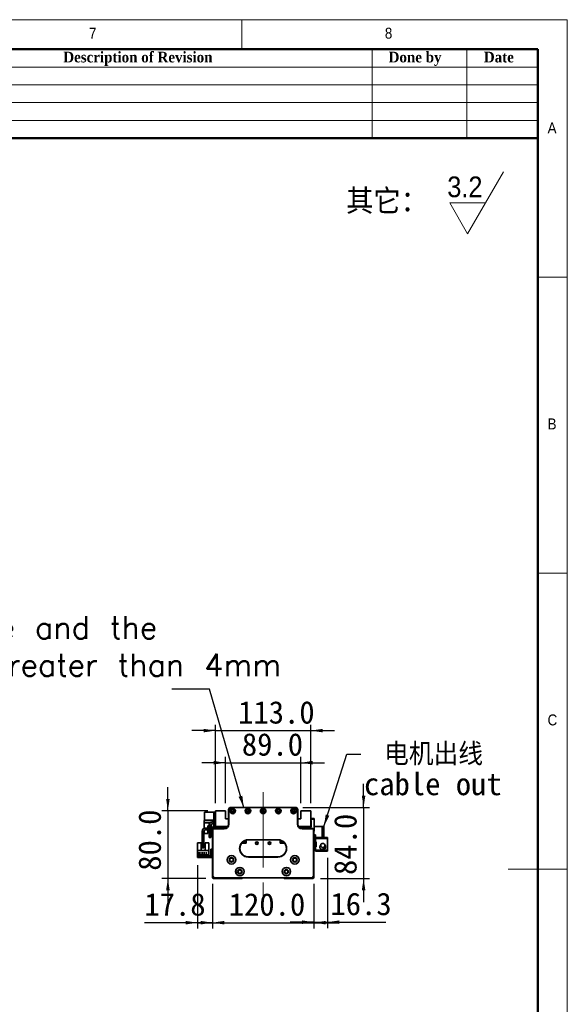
# Model space of a CAD drawing. Header units: millimetres. Extents: x 35 to 2905, y 35 to 2044.
# Tile 13 of 13: x 2257 to 2905, y 880 to 2044. Entities that reach past the tile are written whole.
import ezdxf

# ---------------------------------------------------------------- set-up
doc = ezdxf.new("R2010")
doc.units = ezdxf.units.MM
doc.header["$LTSCALE"] = 7
doc.linetypes.add('CENTERX2', pattern=[20.32, 12.7, -2.54, 2.54, -2.54])
doc.layers.add('黑色实线', color=7, linetype='Continuous')
doc.styles.add('SLDTEXTSTYLE0', font='Gothic.ttf', dxfattribs={"width": 0.913, "bigfont": 'bigfont'})
doc.styles.add('SLDTEXTSTYLE1', font='Gothic.ttf', dxfattribs={"width": 0.913})
doc.styles.add('SLDTEXTSTYLE2', font='timesbd.ttf', dxfattribs={"width": 0.933})
doc.styles.add('SLDTEXTSTYLE8', font='txt')
doc.styles.add('SLDTEXTSTYLE9', font='txt', dxfattribs={"bigfont": 'bigfont'})
doc.dimstyles.new('SLDDIMSTYLE0', dxfattribs={"dimtxt": 26.6, "dimasz": 14, "dimexe": 0, "dimexo": 0.0625, "dimgap": 6.65, "dimtad": 2, "dimdec": 1, "dimrnd": 1e-09, "dimzin": 4, "dimdsep": 46, "dimtxsty": 'SLDTEXTSTYLE8', "dimsah": 1, "dimcen": 0.09, "dimadec": 0, "dimazin": 1, "dimtfac": 1, "dimtdec": 1, "dimtmove": 0, "dimatfit": 0, "dimfxl": 0, "dimfrac": 2, "dimtolj": 1, "dimtzin": 12, "dimarcsym": 0})
doc.dimstyles.new('SLDDIMSTYLE1', dxfattribs={"dimtxt": 26.6, "dimasz": 14, "dimexe": 0, "dimexo": 0.0625, "dimgap": 6.65, "dimtad": 2, "dimdec": 1, "dimrnd": 1e-09, "dimzin": 12, "dimdsep": 46, "dimtxsty": 'SLDTEXTSTYLE8', "dimsah": 1, "dimcen": 0.09, "dimadec": 0, "dimazin": 3, "dimtfac": 1, "dimtdec": 1, "dimtmove": 0, "dimatfit": 0, "dimfxl": 0, "dimfrac": 2, "dimtolj": 1, "dimtzin": 12, "dimarcsym": 0})
doc.dimstyles.new('SLDDIMSTYLE2', dxfattribs={"dimtxt": 0.18, "dimasz": 14, "dimexe": 0, "dimexo": 0.0625, "dimgap": 0, "dimtad": 0, "dimtih": 1, "dimtoh": 1, "dimdec": 0, "dimrnd": 1e-09, "dimzin": 0, "dimdsep": 46, "dimtxsty": 'Standard', "dimsah": 1, "dimcen": 0.09, "dimadec": 0, "dimazin": 0, "dimtfac": 14, "dimtdec": 0, "dimtofl": 0, "dimtmove": 0, "dimatfit": 3, "dimfxl": 0, "dimfrac": 2, "dimtolj": 1, "dimtzin": 0, "dimarcsym": 0})

# ---------------------------------------------------------------- blocks, each defined once
blk = doc.blocks.new('SW_SFSYMBOL_0')
at = {"color": 0, "linetype": 'Continuous', "lineweight": 18}
for p, q in [((24, -36.7), (66.5, 36.8)), ((24, -36.7), (2.8, 0)), ((45.3, 0), (2.8, 0))]:
    blk.add_line(p, q, dxfattribs=at)
at = {"color": 0, "linetype": 'Continuous', "lineweight": 18, "insert": (0, 31.3), "char_height": 24.5, "attachment_point": 1, "style": 'SLDTEXTSTYLE1'}
blk.add_mtext('3.2', dxfattribs=at)
blk = doc.blocks.new('_D')
at = {"layer": '黑色实线'}
for p, q in [((2485.2, 1022.2), (2485.2, 969.3)), ((2605.2, 1022.2), (2605.2, 969.3)), ((2485.2, 976.3), (2457.2, 976.3)), ((2485.2, 976.3), (2605.2, 976.3)), ((2605.2, 976.3), (2633.2, 976.3))]:
    blk.add_line(p, q, dxfattribs=at)
for points in [[(2485.2, 976.3), (2471.2, 978.4), (2471.2, 974.2)], [(2605.2, 976.3), (2619.2, 974.2), (2619.2, 978.4)]]:
    blk.add_solid(points, dxfattribs=at)
at = {"layer": '黑色实线', "insert": (2504.5, 1011.2), "char_height": 26.6, "attachment_point": 1, "style": 'SLDTEXTSTYLE8'}
blk.add_mtext('120.0', dxfattribs=at)
blk = doc.blocks.new('_D_1')
at = {"layer": '黑色实线'}
for p, q in [((2467.4, 1044.4), (2467.4, 969.3)), ((2485.2, 1022.2), (2485.2, 969.3)), ((2467.4, 976.3), (2404.7, 976.3)), ((2467.4, 976.3), (2485.2, 976.3)), ((2485.2, 976.3), (2513.2, 976.3))]:
    blk.add_line(p, q, dxfattribs=at)
for points in [[(2467.4, 976.3), (2453.4, 978.4), (2453.4, 974.2)], [(2485.2, 976.3), (2499.2, 974.2), (2499.2, 978.4)]]:
    blk.add_solid(points, dxfattribs=at)
at = {"layer": '黑色实线', "insert": (2404.7, 1011.2), "char_height": 26.6, "attachment_point": 1, "style": 'SLDTEXTSTYLE8'}
blk.add_mtext('17.8', dxfattribs=at)
blk = doc.blocks.new('_D_2')
at = {"layer": '黑色实线'}
for p, q in [((2621.5, 1053), (2621.5, 969.9)), ((2605.2, 1022.2), (2605.2, 969.9)), ((2605.2, 976.9), (2577.2, 976.9)), ((2605.2, 976.9), (2621.5, 976.9)), ((2621.5, 976.9), (2690.3, 976.9))]:
    blk.add_line(p, q, dxfattribs=at)
for points in [[(2605.2, 976.9), (2591.2, 979), (2591.2, 974.8)], [(2621.5, 976.9), (2635.5, 974.8), (2635.5, 979)]]:
    blk.add_solid(points, dxfattribs=at)
at = {"layer": '黑色实线', "insert": (2624.8, 1011.8), "char_height": 26.6, "attachment_point": 1, "style": 'SLDTEXTSTYLE8'}
blk.add_mtext('16.3', dxfattribs=at)
blk = doc.blocks.new('_D_3')
at = {"layer": '黑色实线'}
for p, q in [((2664, 1112.6), (2664, 1140.6)), ((2592.1, 1112.6), (2671, 1112.6)), ((2664, 1112.6), (2664, 1028.6)), ((2613.1, 1028.6), (2671, 1028.6)), ((2664, 1028.6), (2664, 1000.6))]:
    blk.add_line(p, q, dxfattribs=at)
for points in [[(2664, 1112.6), (2666.1, 1126.6), (2661.9, 1126.6)], [(2664, 1028.6), (2661.9, 1014.6), (2666.1, 1014.6)]]:
    blk.add_solid(points, dxfattribs=at)
at = {"layer": '黑色实线', "insert": (2629.1, 1032.7), "char_height": 26.6, "attachment_point": 1, "rotation": 90, "style": 'SLDTEXTSTYLE8'}
blk.add_mtext('84.0', dxfattribs=at)
blk = doc.blocks.new('_D_4')
at = {"layer": '黑色实线'}
for p, q in [((2500.7, 1165.4), (2472.7, 1165.4)), ((2500.7, 1117.5), (2500.7, 1172.4)), ((2500.7, 1165.4), (2589.7, 1165.4)), ((2589.7, 1117.5), (2589.7, 1172.4)), ((2589.7, 1165.4), (2617.7, 1165.4))]:
    blk.add_line(p, q, dxfattribs=at)
for points in [[(2500.7, 1165.4), (2486.7, 1167.5), (2486.7, 1163.3)], [(2589.7, 1165.4), (2603.7, 1163.3), (2603.7, 1167.5)]]:
    blk.add_solid(points, dxfattribs=at)
at = {"layer": '黑色实线', "insert": (2520, 1200.4), "char_height": 26.6, "attachment_point": 1, "style": 'SLDTEXTSTYLE8'}
blk.add_mtext('89.0', dxfattribs=at)
blk = doc.blocks.new('_D_5')
at = {"layer": '黑色实线'}
for p, q in [((2488.7, 1203.4), (2460.7, 1203.4)), ((2488.7, 1117.5), (2488.7, 1210.4)), ((2488.7, 1203.4), (2601.7, 1203.4)), ((2601.7, 1117.5), (2601.7, 1210.4)), ((2601.7, 1203.4), (2629.7, 1203.4))]:
    blk.add_line(p, q, dxfattribs=at)
for points in [[(2488.7, 1203.4), (2474.7, 1205.5), (2474.7, 1201.3)], [(2601.7, 1203.4), (2615.7, 1201.3), (2615.7, 1205.5)]]:
    blk.add_solid(points, dxfattribs=at)
at = {"layer": '黑色实线', "insert": (2515.6, 1238.3), "char_height": 26.6, "attachment_point": 1, "style": 'SLDTEXTSTYLE8'}
blk.add_mtext('113.0', dxfattribs=at)
blk = doc.blocks.new('_D_6')
at = {"layer": '黑色实线'}
for p, q in [((2432.5, 1108.6), (2432.5, 1136.6)), ((2479.8, 1108.6), (2425.5, 1108.6)), ((2432.5, 1108.6), (2432.5, 1028.6)), ((2477.3, 1028.6), (2425.5, 1028.6)), ((2432.5, 1028.6), (2432.5, 1000.6))]:
    blk.add_line(p, q, dxfattribs=at)
for points in [[(2432.5, 1108.6), (2434.6, 1122.6), (2430.4, 1122.6)], [(2432.5, 1028.6), (2430.4, 1014.6), (2434.6, 1014.6)]]:
    blk.add_solid(points, dxfattribs=at)
at = {"layer": '黑色实线', "insert": (2397.6, 1037.7), "char_height": 26.6, "attachment_point": 1, "rotation": 90, "style": 'SLDTEXTSTYLE8'}
blk.add_mtext('80.0', dxfattribs=at)
blk = doc.blocks.new('SW_NOTE_3')
at = {"layer": '黑色实线', "color": 0, "char_height": 26.6, "attachment_point": 1}
for s, insert, style in [(' 电机出线', (3.8, 13.3), 'SLDTEXTSTYLE9'), ('cable out', (3.8, -21.9), 'SLDTEXTSTYLE8')]:
    blk.add_mtext(s, dxfattribs=dict(at, insert=insert, style=style))
blk = doc.blocks.new('SW_NOTE_4')
at = {"layer": '黑色实线', "color": 0, "insert": (-873, 86.1), "char_height": 26.6, "attachment_point": 1, "style": 'SLDTEXTSTYLE9'}
blk.add_mtext('The distance between the load plate and the \\Psteel belt protection belt shall be greater than 4mm', dxfattribs=at)

msp = doc.modelspace()

# ---------------------------------------------------------------- linework, layer by layer
at = {"color": 7, "linetype": 'Continuous', "lineweight": 18}
for p, q in [((2905, 2044), (35, 2044)), ((2520, 2009), (2520, 2044)), ((2905, 35), (2905, 2044)), ((70, 2009), (2870, 2009)), ((2674, 2009), (2674, 1904)), ((2786, 2009), (2786, 1904)), ((2870, 2009), (2870, 1904)), ((2870, 2009), (2870, 70)), ((2030, 1988), (2870, 1988)), ((2030, 1967), (2870, 1967)), ((2030, 1946), (2870, 1946)), ((2030, 1925), (2870, 1925)), ((2905, 1739.5), (2870, 1739.5)), ((2870, 1389.5), (2905, 1389.5)), ((2905, 1039.5), (2835, 1039.5))]:
    msp.add_line(p, q, dxfattribs=at)
at = {"color": 7, "linetype": 'Continuous', "lineweight": 50}
for p, q in [((2870, 2009), (70, 2009)), ((2870, 2009), (2870, 70)), ((2870, 1904), (2030, 1904))]:
    msp.add_line(p, q, dxfattribs=at)
at = {"color": 7, "linetype": 'Continuous', "lineweight": 35}
for p, q in [((2475.9701821, 1107.1399328), (2475.6701845, 1106.8399351)), ((2475.9701821, 1106.8399351), (2475.6701845, 1106.7156669)), ((2475.6701845, 1106.7156669), (2475.6701845, 1106.8399351)), ((2475.6701845, 1097.564197), (2475.6701845, 1106.7156669)), ((2475.9701821, 1107.1399328), (2475.9701821, 1106.8399351)), ((2475.9701821, 1107.1399328), (2486.6701844, 1107.1399328)), ((2475.9701821, 1106.8399351), (2475.9701821, 1097.4399325)), ((2486.6701844, 1106.8399351), (2475.9701821, 1106.8399351)), ((2486.6701844, 1106.1399307), (2486.6701844, 1107.1399328)), ((2486.6701844, 1107.1399328), (2488.6701847, 1107.1399328)), ((2486.6701844, 1106.1399307), (2486.6701844, 1097.6399321)), ((2488.6701847, 1106.1399307), (2486.6701844, 1106.1399307)), ((2500.670183, 1108.6399358), (2488.6701847, 1108.6399358)), ((2488.6701847, 1108.6399358), (2488.6701847, 1090.1399318)), ((2500.670183, 1099.1399352), (2500.670183, 1108.6399358)), ((2504.1512507, 1109.8399338), (2504.1512507, 1107.8399297)), ((2504.1512507, 1109.8399338), (2504.1819955, 1109.8399338)), ((2504.1512507, 1107.8399297), (2504.1753235, 1107.8399297)), ((2504.1753235, 1092.6399332), (2504.1753235, 1109.6399304)), ((2504.1753235, 1109.6399304), (2504.4753211, 1109.6399304)), ((2504.4753211, 1109.6399304), (2504.4753211, 1092.6399332)), ((2507.1753222, 1112.6399365), (2507.1753222, 1112.3399314)), ((2507.1753222, 1112.6399365), (2583.1753234, 1112.6399365)), ((2583.1753234, 1112.3399314), (2507.1753222, 1112.3399314)), ((2583.1753234, 1112.6399365), (2583.1753234, 1112.3399314)), ((2586.1753221, 1109.6399304), (2585.8753207, 1109.6399304)), ((2585.8753207, 1092.6399332), (2585.8753207, 1109.6399304)), ((2586.1686463, 1109.8399338), (2586.1984524, 1109.8399338)), ((2586.1753221, 1109.6399304), (2586.1753221, 1092.6399332)), ((2586.1984524, 1107.8399297), (2586.1753221, 1107.8399297)), ((2586.1984524, 1109.8399338), (2586.1984524, 1107.8399297)), ((2589.6701845, 1108.6399358), (2589.6701845, 1099.1399352)), ((2601.6701828, 1108.6399358), (2589.6701845, 1108.6399358)), ((2601.6701828, 1090.1399318), (2601.6701828, 1108.6399358)), ((2475.3701868, 1094.5399318), (2475.3701868, 1097.1399349)), ((2475.3701868, 1097.1399349), (2486.6701844, 1097.1399349)), ((2475.3701868, 1094.5399318), (2483.0297488, 1094.5399318)), ((2475.3701868, 1087.8895473), (2475.3701868, 1094.5399318)), ((2475.9701821, 1097.4399325), (2475.6701845, 1097.564197)), ((2475.6701845, 1097.4399325), (2475.6701845, 1097.564197)), ((2475.6701845, 1097.4399325), (2475.9701821, 1097.1399349)), ((2475.9701821, 1097.4399325), (2486.6701844, 1097.4399325)), ((2475.9701821, 1097.4399325), (2475.9701821, 1097.1399349)), ((2486.6701844, 1097.6399321), (2488.6701847, 1097.6399321)), ((2486.6701844, 1096.6399338), (2486.6701844, 1097.6399321)), ((2488.6701847, 1096.6399338), (2486.6701844, 1096.6399338)), ((2486.6701844, 1096.6399338), (2486.6701844, 1089.6399346)), ((2504.1753235, 1099.1399352), (2500.670183, 1099.1399352)), ((2589.6701845, 1099.1399352), (2586.1753221, 1099.1399352)), ((2601.6701828, 1099.6399325), (2605.3701858, 1099.6399325)), ((2605.3701858, 1098.6399342), (2601.6701828, 1098.6399342)), ((2601.6701828, 1097.1399349), (2602.1701838, 1097.1399349)), ((2602.1701838, 1097.1399349), (2602.1701838, 1089.1399335)), ((2605.3701858, 1098.6399342), (2605.3701858, 1099.6399325)), ((2605.3701858, 1099.6399325), (2605.6701834, 1099.3399348)), ((2605.3701858, 1085.6399339), (2605.3701858, 1098.6399342)), ((2605.3701858, 1098.6399342), (2605.6701834, 1098.5156697)), ((2605.6701834, 1099.3399348), (2605.6701834, 1098.5156697)), ((2605.6701834, 1098.5156697), (2605.6701834, 1085.7641984)), ((2473.1701869, 1084.6399319), (2473.1701869, 1065.6399325)), ((2475.1701835, 1084.6399319), (2475.1701835, 1065.6399325)), ((2475.3701868, 1081.6399332), (2475.3701868, 1085.3882645)), ((2485.1701814, 1088.1399315), (2476.6701865, 1088.1399315)), ((2485.1701814, 1086.1399349), (2476.6701865, 1086.1399349)), ((2479.6701851, 1090.6399329), (2481.1701807, 1090.6399329)), ((2479.6701851, 1088.1399315), (2479.6701851, 1090.6399329)), ((2479.6701851, 1081.6399332), (2479.6701851, 1086.1399349)), ((2481.1701807, 1091.1608029), (2481.1701807, 1088.1399315)), ((2481.1701807, 1086.1399349), (2481.1701807, 1085.1399329)), ((2481.1701807, 1085.1399329), (2483.1701848, 1085.1399329)), ((2481.1701807, 1077.1399316), (2481.1701807, 1085.1399329)), ((2483.1701848, 1091.1399339), (2483.1701848, 1088.1399315)), ((2483.1701848, 1090.6399329), (2484.6701878, 1090.6399329)), ((2483.1701848, 1086.1399349), (2483.1701848, 1085.1399329)), ((2483.1701848, 1085.1399329), (2483.1701848, 1077.1399316)), ((2484.6701878, 1090.6399329), (2484.6701878, 1088.1399315)), ((2484.6701878, 1086.1399349), (2484.6701878, 1081.6399332)), ((2485.4753199, 1086.1399349), (2485.1753223, 1086.1399349)), ((2485.1753223, 1031.1399333), (2485.1753223, 1086.1399349)), ((2485.4753199, 1086.1399349), (2485.4753199, 1031.2641979)), ((2486.6753216, 1087.3399329), (2486.6753216, 1087.6399342)), ((2486.6753216, 1087.6399342), (2499.1753208, 1087.6399342)), ((2499.1753208, 1087.3399329), (2486.6753216, 1087.3399329)), ((2488.6701847, 1090.1399318), (2503.5054493, 1090.1399318)), ((2488.6701847, 1090.1399318), (2488.6701847, 1089.6399346)), ((2488.9701824, 1087.6399342), (2488.9701824, 1090.1399318)), ((2490.6701851, 1090.1399318), (2489.670183, 1089.1399335)), ((2489.670183, 1089.1399335), (2489.670183, 1087.6399342)), ((2491.1701861, 1089.1399335), (2490.1701841, 1088.1399315)), ((2490.1701841, 1088.1399315), (2490.1701841, 1087.6399342)), ((2491.1701861, 1089.0399318), (2490.2701857, 1088.1399315)), ((2490.2701857, 1088.1399315), (2490.2701857, 1087.6399342)), ((2502.7460377, 1089.1399335), (2491.1701861, 1089.1399335)), ((2502.6451941, 1089.0399318), (2491.1701861, 1089.0399318)), ((2499.1753208, 1087.3399329), (2499.1753208, 1087.6399342)), ((2501.8022912, 1089.9328281), (2501.5951837, 1090.1399318)), ((2503.1753215, 1089.6399346), (2502.5093961, 1089.6399346)), ((2504.4753211, 1092.6399332), (2504.1753235, 1092.6399332)), ((2586.1753221, 1092.6399332), (2585.8753207, 1092.6399332)), ((2586.8451963, 1090.1399318), (2601.6701828, 1090.1399318)), ((2587.8309715, 1089.6399346), (2587.1753241, 1089.6399346)), ((2599.1701852, 1089.1399335), (2587.6046079, 1089.1399335)), ((2599.1701852, 1089.0399318), (2587.7054515, 1089.0399318)), ((2588.7451838, 1090.1399318), (2588.5380763, 1089.9328281)), ((2591.175321, 1087.6399342), (2591.175321, 1087.3399329)), ((2591.175321, 1087.6399342), (2603.675324, 1087.6399342)), ((2603.675324, 1087.3399329), (2591.175321, 1087.3399329)), ((2600.1701835, 1088.1399315), (2599.1701852, 1089.1399335)), ((2600.0701855, 1088.1399315), (2599.1701852, 1089.0399318)), ((2600.6701845, 1089.1399335), (2599.6701824, 1090.1399318)), ((2600.0701855, 1087.6399342), (2600.0701855, 1088.1399315)), ((2600.1701835, 1087.6399342), (2600.1701835, 1088.1399315)), ((2600.6701845, 1087.6399342), (2600.6701845, 1089.1399335)), ((2602.1701838, 1089.1399335), (2600.6701845, 1089.1399335)), ((2602.1701838, 1090.1399318), (2601.6701828, 1090.1399318)), ((2603.675324, 1087.6399342), (2603.675324, 1087.3399329)), ((2604.875322, 1031.2641979), (2604.875322, 1086.1399349)), ((2605.1753233, 1086.1399349), (2604.875322, 1086.1399349)), ((2605.1753233, 1086.1399349), (2605.1753233, 1031.1399333)), ((2605.1753233, 1085.6399339), (2605.3701858, 1085.6399339)), ((2605.3701858, 1084.6399319), (2605.1753233, 1084.6399319)), ((2605.3701858, 1085.6399339), (2605.6701834, 1085.7641984)), ((2605.3701858, 1084.6399319), (2605.3701858, 1085.6399339)), ((2605.6701834, 1084.9399332), (2605.3701858, 1084.6399319)), ((2615.0701824, 1090.1399318), (2605.6701834, 1090.1399318)), ((2605.6701834, 1085.7641984), (2605.6701834, 1084.9399332)), ((2615.0701824, 1077.1399316), (2615.0701824, 1090.1399318)), ((2615.0701824, 1090.1399318), (2617.0701864, 1090.1399318)), ((2617.0701864, 1090.1399318), (2617.0701864, 1077.1399316)), ((2479.6701851, 1081.6399332), (2475.3701868, 1081.6399332)), ((2483.1701848, 1077.1399316), (2481.1701807, 1077.1399316)), ((2485.1753223, 1081.6399332), (2484.6701878, 1081.6399332)), ((2523.070184, 1071.2399341), (2522.4701851, 1070.6399333)), ((2522.6701847, 1070.6399333), (2523.1701839, 1071.1399325)), ((2523.070184, 1071.2399341), (2523.070184, 1073.0164599)), ((2523.1701839, 1071.1399325), (2523.1701839, 1073.0676268)), ((2523.1701839, 1071.2399341), (2523.3701835, 1071.4399338)), ((2523.3701835, 1071.4399338), (2523.3701835, 1073.1657733)), ((2523.6701849, 1071.7399333), (2523.3701835, 1071.4399338)), ((2523.6701849, 1071.7399333), (2523.6701849, 1073.3028416)), ((2525.1701842, 1070.239934), (2525.1701842, 1073.821063)), ((2527.6753227, 1074.4399343), (2562.6753219, 1074.4399343)), ((2527.6753227, 1074.4399343), (2527.6753227, 1074.1399329)), ((2562.6753219, 1074.1399329), (2527.6753227, 1074.1399329)), ((2562.6753219, 1074.4399343), (2562.6753219, 1074.1399329)), ((2565.1701833, 1073.8237154), (2565.1701833, 1070.239934)), ((2566.1701835, 1073.5093493), (2566.1701835, 1070.3399338)), ((2566.6701845, 1073.3073268), (2566.6701845, 1071.7399333)), ((2566.6701845, 1071.7399333), (2567.1701836, 1071.2399341)), ((2567.1701836, 1073.0728049), (2567.1701836, 1071.1399325)), ((2567.1701836, 1071.1399325), (2567.6701846, 1070.6399333)), ((2567.2701835, 1073.0217833), (2567.2701835, 1071.2399341)), ((2567.2701835, 1071.2399341), (2567.8701843, 1070.6399333)), ((2607.0701848, 1080.1399339), (2605.1753233, 1080.1399339)), ((2607.0701848, 1077.1399316), (2607.0701848, 1080.1399339)), ((2615.0701824, 1077.1399316), (2607.0701848, 1077.1399316)), ((2607.0701848, 1077.1399316), (2607.0701848, 1075.9399336)), ((2607.0701848, 1071.939933), (2607.0701848, 1075.9399336)), ((2607.0701848, 1075.9399336), (2621.4701864, 1075.9399336)), ((2608.0701831, 1071.939933), (2607.0701848, 1071.939933)), ((2607.0701848, 1071.939933), (2607.0701848, 1071.4399338)), ((2607.0701848, 1071.4399338), (2607.0701848, 1066.439933)), ((2608.0701831, 1071.4399338), (2607.0701848, 1071.4399338)), ((2608.0701831, 1065.9399338), (2608.0701831, 1071.939933)), ((2613.0701858, 1077.1399316), (2613.0701858, 1076.9399319)), ((2621.4701864, 1076.9399319), (2613.0701858, 1076.9399319)), ((2617.0701864, 1077.1399316), (2615.0701824, 1077.1399316)), ((2621.4701864, 1076.9399319), (2621.4701864, 1075.9399336)), ((2621.4701864, 1075.9399336), (2621.4701864, 1061.9399332)), ((2467.375319, 1070.8368261), (2471.6753247, 1070.8368261)), ((2467.375319, 1070.8368261), (2467.375319, 1061.536827)), ((2480.9753257, 1061.536827), (2467.375319, 1061.536827)), ((2467.375319, 1061.536827), (2467.375319, 1055.3368263)), ((2471.6753247, 1061.8368265), (2471.6753247, 1070.8368261)), ((2476.6753199, 1061.8368265), (2471.6753247, 1061.8368265)), ((2473.1701869, 1065.6399325), (2475.1701835, 1065.6399325)), ((2473.1701869, 1064.6399342), (2473.1701869, 1065.6399325)), ((2475.1701835, 1064.6399342), (2473.1701869, 1064.6399342)), ((2475.1701835, 1065.6399325), (2475.1701835, 1064.6399342)), ((2476.6753199, 1070.8368261), (2476.6753199, 1061.8368265)), ((2476.6753199, 1070.8368261), (2480.9753257, 1070.8368261)), ((2480.9753257, 1070.8368261), (2480.9753257, 1061.536827)), ((2480.9753257, 1055.3368263), (2480.9753257, 1061.536827)), ((2483.1753257, 1063.3368258), (2485.1753223, 1063.3368258)), ((2483.1753257, 1062.3368256), (2483.1753257, 1063.3368258)), ((2485.1753223, 1062.3368256), (2483.1753257, 1062.3368256)), ((2483.1753257, 1054.3368262), (2483.1753257, 1062.3368256)), ((2519.751308, 1070.239934), (2525.1701842, 1070.239934)), ((2519.8293044, 1070.3399338), (2525.1701842, 1070.3399338)), ((2520.0759801, 1070.6399333), (2522.4701851, 1070.6399333)), ((2522.4701851, 1070.6399333), (2522.6701847, 1070.6399333)), ((2565.1701833, 1070.3399338), (2570.5213412, 1070.3399338)), ((2565.1701833, 1070.239934), (2570.5993357, 1070.239934)), ((2567.6701846, 1070.6399333), (2567.8701843, 1070.6399333)), ((2567.8701843, 1070.6399333), (2570.2746636, 1070.6399333)), ((2607.0701848, 1065.9399338), (2607.0701848, 1066.439933)), ((2607.0701848, 1066.439933), (2608.0701831, 1066.439933)), ((2607.0701848, 1061.9399332), (2607.0701848, 1065.9399338)), ((2607.0701848, 1065.9399338), (2608.0701831, 1065.9399338)), ((2607.0701848, 1061.9399332), (2607.0701848, 1060.7399334)), ((2621.4701864, 1061.9399332), (2607.0701848, 1061.9399332)), ((2613.0701858, 1060.7399334), (2607.0701848, 1060.7399334)), ((2612.5194165, 1066.7369038), (2612.4201822, 1065.9399338)), ((2612.7540949, 1067.3748281), (2612.618919, 1067.0589924)), ((2612.6309666, 1067.5189689), (2612.6649785, 1067.5301299)), ((2612.6649785, 1064.3497378), (2612.6309666, 1064.3608969)), ((2612.7868253, 1067.35872), (2612.6643675, 1067.4189784)), ((2612.6649785, 1067.5301299), (2613.048743, 1068.1051247)), ((2612.8250617, 1067.4513586), (2612.6649785, 1067.5301299)), ((2613.0701858, 1060.939933), (2621.4701864, 1060.939933)), ((2613.0701858, 1060.939933), (2613.0701858, 1060.7399334)), ((2617.9619092, 1066.492888), (2617.9893198, 1066.5136211)), ((2621.4701864, 1061.9399332), (2621.4701864, 1060.939933)), ((2467.375319, 1053.336826), (2467.375319, 1055.3368263)), ((2467.375319, 1055.3368263), (2468.375321, 1055.3368263)), ((2468.375321, 1053.336826), (2467.375319, 1053.336826)), ((2467.6753241, 1056.636826), (2467.6753241, 1055.9368262)), ((2480.6753206, 1056.636826), (2467.6753241, 1056.636826)), ((2467.6753241, 1055.9368262), (2480.6753206, 1055.9368262)), ((2468.375321, 1055.3368263), (2468.375321, 1053.336826)), ((2482.1753236, 1055.3368263), (2468.375321, 1055.3368263)), ((2482.1753236, 1053.336826), (2468.375321, 1053.336826)), ((2468.6153191, 1058.8868268), (2468.6153191, 1058.5868255)), ((2471.1153242, 1058.8868268), (2468.6153191, 1058.8868268)), ((2468.6153191, 1058.5868255), (2471.1153242, 1058.5868255)), ((2471.1153242, 1058.5868255), (2471.1153242, 1058.8868268)), ((2472.1553209, 1058.8868268), (2472.1553209, 1058.5868255)), ((2473.655324, 1058.8868268), (2472.1553209, 1058.8868268)), ((2472.1553209, 1058.5868255), (2473.655324, 1058.5868255)), ((2473.655324, 1058.5868255), (2473.655324, 1058.8868268)), ((2476.1953237, 1058.8868268), (2474.6953207, 1058.8868268)), ((2474.6953207, 1058.8868268), (2474.6953207, 1058.5868255)), ((2474.6953207, 1058.5868255), (2476.1953237, 1058.5868255)), ((2476.1953237, 1058.5868255), (2476.1953237, 1058.8868268)), ((2478.7353235, 1058.8868268), (2477.2353205, 1058.8868268)), ((2477.2353205, 1058.8868268), (2477.2353205, 1058.5868255)), ((2477.2353205, 1058.5868255), (2478.7353235, 1058.5868255)), ((2478.7353235, 1058.5868255), (2478.7353235, 1058.8868268)), ((2480.6753206, 1055.9368262), (2480.6753206, 1056.636826)), ((2482.1753236, 1055.3368263), (2482.1753236, 1053.336826)), ((2483.1753257, 1053.336826), (2483.1753257, 1054.3368262)), ((2483.1753257, 1054.3368262), (2485.1753223, 1054.3368262)), ((2485.1753223, 1053.336826), (2483.1753257, 1053.336826)), ((2527.6753227, 1054.1399334), (2527.6753227, 1053.839933)), ((2527.6753227, 1054.1399334), (2562.6753219, 1054.1399334)), ((2562.6753219, 1053.839933), (2527.6753227, 1053.839933)), ((2562.6753219, 1054.1399334), (2562.6753219, 1053.839933)), ((2485.4753199, 1031.2641979), (2485.1753223, 1031.1399333)), ((2487.1753226, 1029.139933), (2485.1753223, 1031.1399333)), ((2485.1753223, 1029.6399331), (2485.1753223, 1031.1399333)), ((2486.1753206, 1028.6399329), (2485.1753223, 1029.6399331)), ((2485.4753199, 1031.2641979), (2487.2995871, 1029.4399334)), ((2520.1753224, 1028.6399329), (2486.1753206, 1028.6399329)), ((2487.2995871, 1029.4399334), (2487.1753226, 1029.139933)), ((2603.175323, 1029.139933), (2487.1753226, 1029.139933)), ((2487.2995871, 1029.4399334), (2603.0510585, 1029.4399334)), ((2520.1753224, 1028.6399329), (2520.6753216, 1029.139933)), ((2570.1753232, 1028.6399329), (2569.6753222, 1029.139933)), ((2604.1753213, 1028.6399329), (2570.1753232, 1028.6399329)), ((2603.0510585, 1029.4399334), (2604.875322, 1031.2641979)), ((2603.0510585, 1029.4399334), (2603.175323, 1029.139933)), ((2605.1753233, 1031.1399333), (2603.175323, 1029.139933)), ((2604.1753213, 1028.6399329), (2605.1753233, 1029.6399331)), ((2604.875322, 1031.2641979), (2605.1753233, 1031.1399333)), ((2605.1753233, 1029.6399331), (2605.1753233, 1031.1399333))]:
    msp.add_line(p, q, dxfattribs=at)
at = {"color": 7, "linetype": 'Continuous', "lineweight": 35, "flags": 128}
msp.add_lwpolyline([(2482.1753236, 1053.336826), (2482.7605965, 1053.3944702), (2483.1753257, 1053.5083989)], dxfattribs=at)
at = {"color": 7, "linetype": 'Continuous', "lineweight": 35}
for centre, radius in [((2509.1753223, 1108.3899334), 3.25), ((2509.1753223, 1108.3899334), 3), ((2509.1753223, 1108.3899334), 1.6), ((2509.1753223, 1108.3899334), 1.25), ((2527.1753223, 1108.3899334), 3.25), ((2527.1753223, 1108.3899334), 3), ((2527.1753223, 1108.3899334), 1.6), ((2527.1753223, 1108.3899334), 1.25), ((2545.1753223, 1108.3899334), 3.25), ((2545.1753223, 1108.3899334), 3), ((2545.1753223, 1108.3899334), 1.6), ((2545.1753223, 1108.3899334), 1.25), ((2563.1753223, 1108.3899334), 3.25), ((2563.1753223, 1108.3899334), 3), ((2563.1753223, 1108.3899334), 1.6), ((2563.1753223, 1108.3899334), 1.25), ((2581.1753223, 1108.3899334), 3.25), ((2581.1753223, 1108.3899334), 3), ((2581.1753223, 1108.3899334), 1.6), ((2581.1753223, 1108.3899334), 1.25), ((2537.6701842, 1070.3399334), 1.525), ((2537.6701842, 1070.3399334), 1.25), ((2552.6701842, 1070.3399334), 1.525), ((2552.6701842, 1070.3399334), 1.25), ((2507.6753223, 1050.6704566), 5.025), ((2507.6753223, 1050.6704566), 5), ((2507.6753223, 1050.6704566), 2.65), ((2507.6753223, 1050.6704566), 2.1), ((2582.6753223, 1050.6704566), 5.025), ((2582.6753223, 1050.6704566), 5), ((2582.6753223, 1050.6704566), 2.65), ((2582.6753223, 1050.6704566), 2.1), ((2517.6753223, 1036.6704566), 5.025), ((2517.6753223, 1036.6704566), 5), ((2517.6753223, 1036.6704566), 2.65), ((2517.6753223, 1036.6704566), 2.1), ((2572.6753223, 1036.6704566), 5.025), ((2572.6753223, 1036.6704566), 5), ((2572.6753223, 1036.6704566), 2.65), ((2572.6753223, 1036.6704566), 2.1)]:
    msp.add_circle(centre, radius, dxfattribs=at)
for centre, radius, start, end in [((2507.1753223, 1109.6399334), 3, 90, 180), ((2507.1753223, 1109.6399334), 2.7, 90, 180), ((2583.1753223, 1109.6399334), 3, 0, 90), ((2583.1753223, 1109.6399334), 2.7, 0, 90), ((2485.1701842, 1091.160803), 4, 94.7801918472, 180), ((2484.6701842, 1097.1399334), 2, 274.7801918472, 0), ((2476.6701842, 1084.6399334), 3.5, 90, 180), ((2476.6701842, 1084.6399334), 1.5, 90, 180), ((2485.1701842, 1091.1399334), 2, 94.7801918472, 180), ((2484.6701842, 1097.1190637), 4, 274.7801918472, 300), ((2485.1701842, 1089.6399334), 1.5, 270, 0), ((2486.6753223, 1086.1399334), 1.5, 90, 180), ((2486.6753223, 1086.1399334), 1.2, 90, 180), ((2485.1701842, 1089.6399334), 3.5, 325.1500954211, 0), ((2499.1753223, 1092.6399334), 5.3, 270, 0), ((2499.1753223, 1092.6399334), 5, 270, 0), ((2502.5093978, 1090.6399334), 1, 225, 270), ((2591.1753223, 1092.6399334), 5.3, 180, 270), ((2591.1753223, 1092.6399334), 5, 180, 270), ((2587.8309707, 1090.6399334), 1, 270, 315), ((2603.6753223, 1086.1399334), 1.5, 0, 90), ((2603.6753223, 1086.1399334), 1.2, 0, 90), ((2527.6753223, 1064.1399334), 10.3, 90, 270), ((2527.6753223, 1064.1399334), 10, 90, 270), ((2562.6753223, 1064.1399334), 10.3, 270, 90), ((2562.6753223, 1064.1399334), 10, 270, 90), ((2615.6701842, 1065.9399334), 3.4, 207.8854130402, 44.3134751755), ((2615.6701842, 1065.9399334), 3.45, 237.5742082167, 0), ((2615.6701842, 1065.9399334), 2.5, 274.0682455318, 11.0547454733), ((2615.6701842, 1065.9399334), 2.6, 277.2742732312, 10.9089677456), ((2615.6701842, 1065.9399334), 3.45, 0, 47.8989058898), ((2482.1753223, 1056.3368264), 1, 270, 0)]:
    msp.add_arc(centre, radius, start, end, dxfattribs=at)
for points, knots in [([(2613.4965676, 1068.8666225), (2613.3147778, 1068.5076176), (2612.9816686, 1067.8497816), (2612.5221358, 1066.7904625), (2612.3022701, 1065.9700514), (2612.2462846, 1065.3000745), (2612.3495185, 1064.7399303), (2612.574295, 1064.1362873), (2613.027388, 1063.5395082), (2613.7123638, 1063.101799), (2614.436186, 1062.8646172), (2615.1983102, 1062.8615498), (2615.907375, 1063.096131), (2616.0873389, 1063.2172222), (2616.0402606, 1063.2536059), (2616.0235959, 1063.2664848)], [0, 0, 0, 0, 0.1800940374, 0.3300020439, 0.4496481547, 0.5397432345, 0.5746212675, 0.6053181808, 0.6783993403, 0.7214005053, 0.7619754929, 0.829154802, 0.8886632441, 0.9605893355, 1, 1, 1, 1]), ([(2617.0595842, 1069.7030917), (2617.3086863, 1069.4732704), (2617.8074577, 1069.0131047), (2618.2123176, 1068.0958686), (2618.2536565, 1067.1782782), (2617.9734928, 1066.3832996), (2617.4626492, 1065.766806), (2616.7692482, 1065.3565951), (2615.9619656, 1065.1922122), (2615.1227265, 1065.2963472), (2614.3439098, 1065.6670879), (2613.7230837, 1066.2684499), (2613.3322349, 1067.0313127), (2613.245274, 1067.8762021), (2613.3494021, 1068.6344868), (2613.693936, 1069.2272509), (2614.2248616, 1069.6480456), (2614.9584736, 1069.8934098), (2615.7047682, 1069.9713847), (2616.2485655, 1069.9984275), (2616.5077751, 1069.9834561), (2616.5926792, 1069.9884849), (2616.6150239, 1069.977025), (2616.6891743, 1069.9449976), (2616.8453202, 1069.8564986), (2616.9773938, 1069.7619377), (2617.0595842, 1069.7030917)], [0, 0, 0, 0, 0.0648161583, 0.1297798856, 0.1897308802, 0.2426179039, 0.2944131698, 0.346242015, 0.3987223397, 0.452198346, 0.506600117, 0.5614512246, 0.6160500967, 0.6697724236, 0.7270697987, 0.7653753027, 0.8036909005, 0.8589087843, 0.9142290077, 0.9495540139, 0.9640000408, 0.9648504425, 0.9657587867, 0.9687097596, 0.9805278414, 1, 1, 1, 1]), ([(2617.8945857, 1064.7988681), (2617.9966742, 1065.0458669), (2618.1902797, 1065.5142868), (2618.2347103, 1066.0233626), (2618.1488643, 1066.3270312), (2618.122499, 1066.4202951)], [0, 0, 0, 0, 0.43595687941, 0.82676893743, 1, 1, 1, 1])]:
    msp.add_open_spline(points, degree=3, knots=knots, dxfattribs=at)
at = {"layer": '黑色实线', "linetype": 'CENTERX2', "lineweight": 18}
msp.add_line((2545.1753223, 1130.5899334), (2545.1753223, 986.6899334), dxfattribs=at)

# ---------------------------------------------------------------- block references
at = {"color": 7, "linetype": 'Continuous', "lineweight": 18}
msp.add_blockref('SW_SFSYMBOL_0', (2763.0264436, 1827.3217311), dxfattribs=at)
at = {"layer": '黑色实线'}
for name, p in [('SW_NOTE_4', (2437.1554051, 1252.5301412)), ('SW_NOTE_3', (2660.7052566, 1175.5610761))]:
    msp.add_blockref(name, p, dxfattribs=at)

# ---------------------------------------------------------------- texts
at = {"color": 7, "linetype": 'Continuous', "lineweight": 0}
for s, insert, char_height, attachment_point, style in [('7', (2339.1666667, 2034.5241742), 12.9645833, 1, 'SLDTEXTSTYLE1'), ('8', (2689.1666667, 2034.5241742), 12.9645833, 1, 'SLDTEXTSTYLE1'), ('Description of Revision', (2397.0148124, 2006.0996184), 12.6, 2, 'SLDTEXTSTYLE2'), ('Done by', (2724.8849495, 2006.0996184), 12.6, 2, 'SLDTEXTSTYLE2'), ('Date', (2823.9952483, 2006.0996184), 12.6, 2, 'SLDTEXTSTYLE2'), ('A', (2881.6666667, 1922.5241462), 12.9645833, 1, 'SLDTEXTSTYLE1'), ('B', (2881.6666667, 1572.5241462), 12.9645833, 1, 'SLDTEXTSTYLE1'), ('C', (2881.6666667, 1222.5241462), 12.9645833, 1, 'SLDTEXTSTYLE1')]:
    msp.add_mtext(s, dxfattribs=dict(at, insert=insert, char_height=char_height, attachment_point=attachment_point, style=style))
at = {"color": 7, "linetype": 'Continuous', "lineweight": 18, "insert": (2643.3155876, 1843.0837321), "char_height": 25.92916667, "attachment_point": 1, "style": 'SLDTEXTSTYLE0'}
msp.add_mtext('其它：', dxfattribs=at)

# ---------------------------------------------------------------- dimensions: what is measured, and where the dimension line sits
at = {"layer": '黑色实线'}
for base, p1, p2, dimstyle, picture, middle in [((2601.6701842, 1203.4089324), (2488.6701842, 1108.6399334), (2601.6701842, 1108.6399334), 'SLDDIMSTYLE0', '_D_5', (2557.9289191, 1203.4089324)), ((2589.6701842, 1165.4491256), (2500.6701842, 1108.6399334), (2589.6701842, 1108.6399334), 'SLDDIMSTYLE0', '_D_4', (2552.7378345, 1165.4491256)), ((2621.4701842, 976.9098248), (2605.1753223, 1031.1399334), (2621.4701842, 1061.9399334), 'SLDDIMSTYLE1', '_D_2', (2657.5435067, 976.9098248)), ((2485.1753223, 976.2731), (2467.3753223, 1053.3368264), (2485.1753223, 1031.1399334), 'SLDDIMSTYLE1', '_D_1', (2437.4594754, 976.2731)), ((2605.1753223, 976.2731), (2485.1753223, 1031.1399334), (2605.1753223, 1031.1399334), 'SLDDIMSTYLE0', '_D', (2546.8808775, 976.2731))]:
    dim = msp.add_linear_dim(base=base, p1=p1, p2=p2, dimstyle=dimstyle, dxfattribs=at)
    dim.commit()
    dim.dimension.update_dxf_attribs({"geometry": picture, "text_midpoint": middle, "dimtype": 160})
for base, p1, p2, picture, middle in [((2432.4701738, 1028.6399334), (2488.6701842, 1108.6399334), (2486.1753223, 1028.6399334), '_D_6', (2432.4701738, 1070.4380649)), ((2663.9970982, 1028.6399334), (2583.1753223, 1112.6399334), (2604.1753223, 1028.6399334), '_D_3', (2663.9970982, 1065.5064696))]:
    dim = msp.add_linear_dim(base=base, p1=p1, p2=p2, angle=90, dimstyle='SLDDIMSTYLE0', dxfattribs=at)
    dim.commit()
    dim.dimension.update_dxf_attribs({"geometry": picture, "text_midpoint": middle, "dimtype": 160})

# ---------------------------------------------------------------- leaders
for points in [[(2522.2626236, 1112.3399334), (2481.6054051, 1252.5301412), (2437.1554051, 1252.5301412)], [(2617.0701842, 1090.1399334), (2644.2998904, 1175.5610761), (2660.7052566, 1175.5610761)]]:
    msp.add_leader(points, dimstyle='SLDDIMSTYLE2', dxfattribs=at)

doc.saveas('drawing.dxf')
